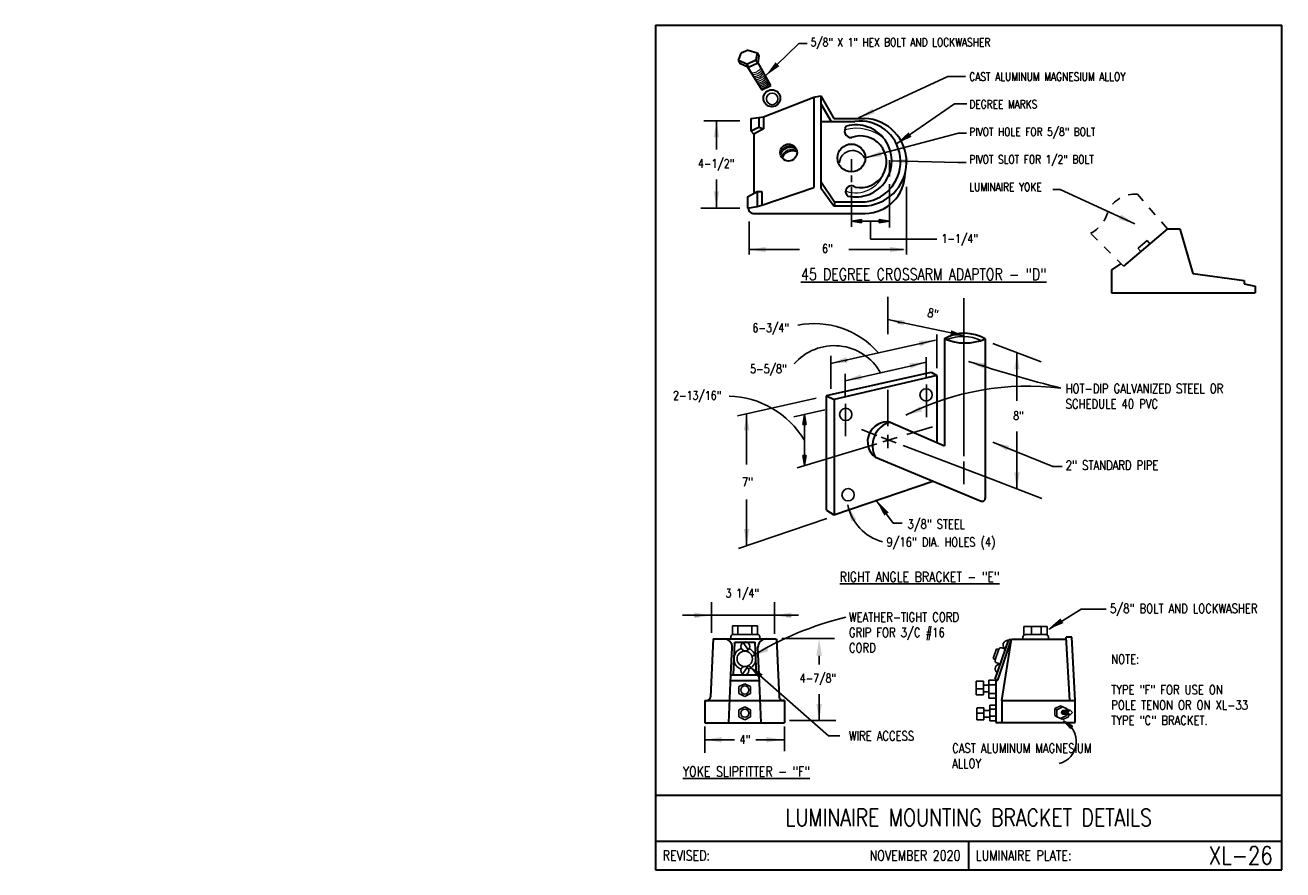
# Model space of a CAD drawing. Header units: inches. Extents: x -5.1 to 8.6, y -6.8 to 2.4.
import ezdxf
from ezdxf.enums import TextEntityAlignment as Align

# ---------------------------------------------------------------- set-up
doc = ezdxf.new("R2010")
doc.units = ezdxf.units.IN
doc.header["$MEASUREMENT"] = 0
doc.linetypes.add('HIDDEN2', pattern=[0.1875, 0.125, -0.0625])
doc.layers.add('E-DETL', color=1, linetype='CONTINUOUS', lineweight=30)
doc.layers.add('E-DETL-FINE', color=9, linetype='CONTINUOUS', lineweight=0)
doc.layers.add('E-DETL-TEXT', color=3, linetype='CONTINUOUS')
doc.layers.add('E-LUM-PLAT', color=8, linetype='CONTINUOUS')
doc.styles.add('romans', font='ROMANS.SHX', dxfattribs={"width": 0.8})
doc.styles.get("Standard").update_dxf_attribs({"font": 'ROMANS.SHX', "width": 0.8, "height": 0.125})
doc.dimstyles.get("Standard").update_dxf_attribs({"dimtxt": 0.18, "dimasz": 0.18, "dimexe": 0.18, "dimexo": 0.0625, "dimgap": 0.09, "dimtad": 0, "dimtih": 1, "dimtoh": 1, "dimdec": 4, "dimzin": 0, "dimdsep": 46, "dimtxsty": 'Standard', "dimcen": 0.09, "dimadec": 0, "dimazin": 0, "dimtfac": 1, "dimtdec": 4, "dimtofl": 0, "dimtmove": 0, "dimatfit": 3, "dimfxl": 1, "dimtolj": 1, "dimtzin": 0, "dimarcsym": 0})

msp = doc.modelspace()

# ---------------------------------------------------------------- linework, layer by layer
at = {"layer": 'E-DETL'}
for p, q in [((1.789, 2.378), (1.789, -6.81)), ((1.789, 2.378), (8.599, 2.378)), ((8.599, -6.81), (8.599, 2.378)), ((2.689, 1.993), (2.718, 2.074)), ((2.796, 2.106), (2.718, 2.074)), ((2.796, 2.106), (2.894, 2.076)), ((2.894, 2.076), (2.881, 1.996)), ((2.894, 2.076), (2.913, 2.044)), ((2.782, 1.952), (2.689, 1.993)), ((2.691, 1.993), (2.707, 1.961)), ((2.8, 1.919), (2.707, 1.961)), ((2.881, 1.996), (2.782, 1.951)), ((2.782, 1.951), (2.801, 1.919)), ((2.79, 1.924), (2.944, 1.673)), ((2.9, 1.963), (2.801, 1.919)), ((2.881, 1.996), (2.9, 1.963)), ((2.913, 2.044), (2.9, 1.963)), ((3.041, 1.723), (2.901, 1.974)), ((2.944, 1.673), (3.041, 1.723)), ((2.961, 1.382), (3.511, 1.596)), ((3.511, 1.596), (3.586, 1.609)), ((3.511, 1.596), (3.511, 0.613)), ((3.586, 1.609), (3.586, 0.609)), ((3.586, 1.609), (3.729, 1.364)), ((3.586, 1.521), (3.698, 1.329)), ((2.826, 1.363), (2.911, 1.372)), ((2.911, 1.372), (2.961, 1.382)), ((2.911, 1.372), (2.911, 1.268)), ((2.961, 1.382), (2.961, 1.249)), ((2.826, 1.363), (2.826, 1.229)), ((2.826, 1.229), (2.911, 1.268)), ((2.961, 1.249), (2.859, 1.191)), ((2.911, 1.268), (2.961, 1.249)), ((3.586, 1.331), (3.955, 1.331)), ((3.729, 1.364), (4.061, 1.364)), ((2.826, 1.229), (2.859, 1.191)), ((2.859, 1.191), (2.859, 0.55)), ((2.788, 0.512), (2.893, 0.568)), ((2.893, 0.568), (2.893, 0.407)), ((2.893, 0.568), (2.945, 0.568)), ((2.945, 0.42), (3.511, 0.613)), ((2.945, 0.568), (2.945, 0.42)), ((3.586, 0.609), (3.727, 0.412)), ((3.587, 0.676), (3.734, 0.456)), ((2.788, 0.512), (2.788, 0.388)), ((2.893, 0.407), (2.945, 0.42)), ((3.727, 0.412), (4.082, 0.412)), ((3.734, 0.456), (4.068, 0.456)), ((3.734, 0.456), (3.734, 0.412)), ((2.788, 0.388), (2.893, 0.407)), ((2.862, 0.329), (4.068, 0.329)), ((7.355, 0.164), (6.878, -0.245)), ((7.355, 0.164), (7.492, 0.164)), ((7.492, 0.164), (7.633, -0.322)), ((6.749, -0.287), (6.85, -0.217)), ((6.749, -0.287), (6.749, -0.534)), ((7.633, -0.322), (8.19, -0.399)), ((8.19, -0.399), (8.19, -0.434)), ((6.749, -0.534), (8.31, -0.534)), ((8.19, -0.434), (8.31, -0.462)), ((8.31, -0.462), (8.31, -0.534)), ((4.93, -1.032), (4.93, -2.196)), ((5.375, -1.034), (5.375, -2.769)), ((3.649, -1.649), (4.785, -1.395)), ((4.847, -1.432), (3.731, -1.693)), ((4.785, -1.395), (4.847, -1.432)), ((4.847, -1.432), (4.847, -2.16)), ((3.649, -1.655), (3.649, -1.655)), ((3.649, -2.896), (3.649, -1.655)), ((3.649, -1.655), (3.731, -1.693)), ((3.731, -1.693), (3.731, -2.948)), ((4.341, -1.94), (4.93, -2.196)), ((4.179, -2.322), (5.33, -2.799)), ((3.728, -2.948), (4.805, -2.582)), ((3.649, -2.896), (3.728, -2.948)), ((2.414, -4.298), (2.385, -4.928)), ((2.414, -4.298), (2.535, -4.298)), ((2.414, -4.298), (3.102, -4.298)), ((2.636, -4.692), (2.652, -4.334)), ((2.652, -4.332), (2.872, -4.332)), ((2.888, -4.692), (2.872, -4.334)), ((3.104, -4.298), (3.133, -4.928)), ((5.484, -4.736), (5.63, -4.303)), ((5.51, -4.745), (5.66, -4.302)), ((5.555, -4.968), (5.66, -4.302)), ((5.658, -4.313), (5.63, -4.303)), ((5.66, -4.302), (6.256, -4.302)), ((6.317, -4.278), (6.254, -4.278)), ((6.295, -4.968), (6.254, -4.278)), ((6.351, -4.968), (6.317, -4.278)), ((2.609, -4.69), (2.623, -4.39)), ((2.916, -4.69), (2.902, -4.39)), ((2.586, -5.212), (2.609, -4.69)), ((2.606, -4.751), (2.918, -4.751)), ((2.609, -4.69), (2.916, -4.69)), ((2.939, -5.212), (2.916, -4.69)), ((5.484, -4.736), (5.51, -4.745)), ((5.491, -4.745), (5.491, -5.207)), ((5.491, -4.745), (5.51, -4.745)), ((2.326, -4.969), (2.326, -5.212)), ((2.326, -4.969), (2.342, -4.969)), ((2.326, -4.969), (3.192, -4.969)), ((3.192, -4.969), (3.177, -4.969)), ((3.192, -4.969), (3.192, -5.212)), ((5.555, -4.968), (6.355, -4.968)), ((5.555, -4.968), (5.555, -5.207)), ((6.352, -5.207), (6.352, -4.968)), ((2.326, -5.212), (3.192, -5.212)), ((5.491, -5.207), (6.352, -5.207)), ((1.789, -5.997), (8.599, -5.997)), ((1.789, -6.497), (8.599, -6.497)), ((5.194, -6.497), (5.194, -6.81)), ((1.789, -6.81), (8.599, -6.81))]:
    msp.add_line(p, q, dxfattribs=at)
for centre, radius in [((3.053, 1.583), 0.0917), ((3.236, 0.992), 0.0917), ((3.919, 0.934), 0.151)]:
    msp.add_circle(centre, radius, dxfattribs=at)
for centre, radius, start, end in [((3.919, 1.229), 0.0744, 136.8217, 274.2931), ((3.966, 0.901), 0.392, 257.4049, 104.9374), ((4.011, 0.893), 0.442, 277.4022, 97.2942), ((4.042, 0.888), 0.476, 270.0466, 87.7455), ((4.019, 0.892), 0.281, 258.0173, 110.7393), ((4.062, 0.769), 0.44, 270.7995, 359.4081), ((3.92, 0.568), 0.0641, 50.5014, 231.3116), ((2.857, 0.388), 0.0592, 183.9467, 274.1502), ((5.151, -1.419), 0.445, 59.8225, 119.7059), ((5.155, -0.511), 0.568, 246.7134, 292.815), ((4.309, -2.152), 0.214, 81.3043, 232.6093), ((4.413, -2.196), 0.266, 105.6775, 208.2361), ((5.341, -2.767), 0.0339, 250.4797, 4.6138), ((2.535, -4.386), 0.0875, 357.4487, 89.9997), ((2.99, -4.386), 0.0875, 90, 182.5507), ((2.342, -4.926), 0.0438, 269.9997, 357.4088), ((3.177, -4.926), 0.0438, 182.5906, 269.9997)]:
    msp.add_arc(centre, radius, start, end, dxfattribs=at)
at = {"layer": 'E-DETL-FINE'}
for centre, radius, start, end in [((2.837, 1.98), 0.12, 266.1344, 325.195), ((2.848, 1.961), 0.12, 266.6367, 325.195), ((2.859, 1.941), 0.12, 267.1732, 325.195), ((2.868, 1.925), 0.12, 267.5986, 325.195), ((2.878, 1.907), 0.12, 268.0692, 325.195), ((2.888, 1.89), 0.12, 268.5058, 325.195), ((2.898, 1.872), 0.12, 268.9707, 325.195), ((2.907, 1.856), 0.12, 269.396, 325.195), ((2.915, 1.841), 0.12, 270.4886, 325.195), ((2.923, 1.826), 0.12, 270.4886, 325.195), ((2.931, 1.813), 0.12, 270.4886, 325.195), ((3.974, 0.801), 0.455, 48.3594, 105.7509), ((3.965, 0.88), 0.326, 251.6383, 340.2212), ((6.246, -5.1), 0.0312, 129.7798, 212.938), ((6.256, -5.101), 0.0312, 129.7798, 212.938), ((6.267, -5.101), 0.0312, 129.7798, 212.938), ((6.278, -5.101), 0.0312, 129.7798, 212.938), ((6.289, -5.101), 0.0312, 129.7798, 212.938)]:
    msp.add_arc(centre, radius, start, end, dxfattribs=at)
at = {"layer": 'E-DETL-TEXT'}
for p, q in [((2.705, 1.338), (2.312, 1.338)), ((2.451, 1.338), (2.451, 1.025)), ((2.451, 1.124), (2.451, 1.068)), ((3.921, 0.922), (3.921, 0.784)), ((4.332, 0.91), (4.332, 0.732)), ((2.451, 0.7), (2.451, 0.389)), ((3.921, 0.744), (3.921, 0.669)), ((2.451, 0.602), (2.451, 0.536)), ((3.921, 0.616), (3.921, 0.183)), ((4.332, 0.649), (4.332, 0.177)), ((4.518, 0.619), (4.518, -0.117)), ((2.705, 0.389), (2.281, 0.389)), ((2.808, 0.242), (2.808, -0.117)), ((3.921, 0.247), (4.03, 0.265)), ((3.921, 0.247), (4.332, 0.247)), ((3.921, 0.247), (3.997, 0.247)), ((3.921, 0.247), (4.03, 0.229)), ((3.997, 0.247), (3.998, 0.247)), ((4.126, 0.247), (4.126, 0.05)), ((4.332, 0.247), (4.222, 0.265)), ((4.332, 0.247), (4.222, 0.229)), ((4.332, 0.247), (4.286, 0.247)), ((4.286, 0.247), (4.287, 0.247)), ((4.126, 0.05), (4.846, 0.05)), ((2.808, -0.063), (3.354, -0.063)), ((2.988, -0.063), (2.976, -0.063)), ((3.889, -0.062), (4.486, -0.062)), ((4.315, -0.577), (4.315, -0.983)), ((5.143, -0.592), (5.143, -2.309)), ((4.315, -0.824), (4.57, -0.878)), ((4.491, -0.861), (4.422, -0.856)), ((4.57, -0.878), (5.14, -0.999)), ((3.971, -1.241), (4.832, -1.048)), ((4.656, -1.087), (4.696, -1.083)), ((4.847, -1.353), (4.847, -0.987)), ((5.456, -1.085), (5.981, -1.285)), ((3.696, -1.218), (3.696, -1.579)), ((5.719, -1.185), (5.719, -1.707)), ((3.696, -1.302), (3.971, -1.241)), ((3.871, -1.261), (3.847, -1.278)), ((3.851, -1.489), (4.605, -1.321)), ((4.565, -1.326), (4.731, -1.289)), ((4.731, -1.232), (4.731, -1.459)), ((5.365, -1.329), (5.29, -1.314)), ((3.851, -1.415), (3.851, -1.668)), ((4.314, -1.588), (4.314, -1.983)), ((4.736, -1.531), (4.736, -1.885)), ((2.679, -1.873), (3.536, -1.681)), ((3.856, -1.74), (3.856, -2.094)), ((2.779, -1.851), (2.779, -2.401)), ((3.293, -1.882), (3.628, -1.806)), ((3.408, -1.856), (3.39, -1.965)), ((3.408, -1.856), (3.408, -1.918)), ((3.408, -1.856), (3.426, -1.965)), ((3.408, -1.857), (3.408, -2.413)), ((2.779, -2.069), (2.779, -2.034)), ((3.408, -1.918), (3.408, -1.918)), ((4.029, -2.021), (4.195, -2.084)), ((4.52, -2.076), (4.8, -1.991)), ((5.719, -2.043), (5.719, -2.667)), ((3.328, -2.437), (4.194, -2.175)), ((4.243, -2.103), (4.407, -2.166)), ((4.262, -2.154), (4.418, -2.107)), ((4.314, -2.077), (4.314, -2.223)), ((3.408, -2.413), (3.39, -2.304)), ((3.408, -2.413), (3.426, -2.304)), ((4.481, -2.194), (5.464, -2.569)), ((3.408, -2.413), (3.408, -2.366)), ((3.408, -2.366), (3.408, -2.366)), ((5.143, -2.368), (5.143, -2.613)), ((5.464, -2.569), (5.989, -2.77)), ((5.719, -2.487), (5.719, -2.573)), ((2.779, -2.782), (2.779, -3.284)), ((4.192, -2.795), (4.374, -3.04)), ((2.69, -3.316), (3.652, -2.987)), ((3.944, -3.01), (3.937, -3.003)), ((2.779, -3.104), (2.779, -3.246)), ((4.374, -3.04), (4.471, -3.04)), ((2.396, -3.898), (2.396, -4.231)), ((3.083, -3.899), (3.083, -4.241)), ((2.083, -4.041), (2.396, -4.041)), ((2.211, -4.042), (2.262, -4.042)), ((2.396, -4.041), (3.083, -4.041)), ((3.083, -4.041), (3.344, -4.041)), ((3.265, -4.042), (3.209, -4.042)), ((6.068, -4.191), (6.419, -3.974)), ((6.419, -3.974), (6.691, -3.974)), ((6.068, -4.191), (6.151, -4.118)), ((3.163, -4.295), (3.735, -4.295)), ((3.568, -4.481), (3.568, -4.576)), ((3.568, -4.898), (3.568, -5.186)), ((3.568, -5.006), (3.568, -5.051)), ((3.246, -5.186), (3.75, -5.186)), ((6.227, -5.19), (6.245, -5.205)), ((6.227, -5.19), (6.323, -5.245)), ((6.227, -5.19), (6.3, -5.273)), ((2.326, -5.251), (2.326, -5.537)), ((3.192, -5.249), (3.192, -5.52)), ((6.245, -5.205), (6.245, -5.205)), ((2.326, -5.394), (2.647, -5.394)), ((2.506, -5.394), (2.444, -5.394)), ((2.878, -5.394), (3.192, -5.394)), ((2.995, -5.394), (3.133, -5.394))]:
    msp.add_line(p, q, dxfattribs=at)
for points in [[(4.03, 0.265), (4.03, 0.229)], [(4.222, 0.265), (4.222, 0.229)], [(3.39, -1.965), (3.426, -1.965)], [(3.39, -2.304), (3.426, -2.304)], [(6.323, -5.245), (6.3, -5.273)]]:
    msp.add_lwpolyline(points, dxfattribs=at)
for centre, radius, start, end in [((3.512, -1.8), 0.932, 41.1549, 100.8815), ((3.732, -1.685), 0.577, 29.1956, 139.0731), ((9.46, 11.602), 13.57, 251.6697, 256.089), ((5.841, -4.511), 2.963, 83.0838, 116.673), ((2.572, -2.626), 0.967, 30.5719, 89.0107), ((4.397, -2.732), 0.529, 191.5828, 254.5509), ((4.677, -7.466), 3.501, 103.5464, 121.5942), ((6.114, -5.413), 0.25, 285.1051, 63.2571)]:
    msp.add_arc(centre, radius, start, end, dxfattribs=at)
for points in [[(2.421, 1.158), (2.481, 1.158), (2.451, 1.338)], [(2.481, 0.569), (2.421, 0.569), (2.451, 0.389)], [(3.921, 0.247), (4.03, 0.229), (4.03, 0.265)], [(4.222, 0.229), (4.222, 0.265), (4.332, 0.247)], [(2.988, -0.093), (2.988, -0.033), (2.808, -0.063)], [(4.338, -0.033), (4.338, -0.093), (4.518, -0.063)], [(4.485, -0.89), (4.497, -0.832), (4.315, -0.824)], [(5.005, -0.94), (4.993, -0.999), (5.14, -0.999)], [(4.65, -1.057), (4.662, -1.116), (4.832, -1.048)], [(5.689, -1.365), (5.749, -1.365), (5.719, -1.185)], [(3.878, -1.291), (3.864, -1.232), (3.696, -1.302)], [(4.548, -1.3), (4.562, -1.358), (4.73, -1.287)], [(5.357, -1.358), (5.374, -1.3), (5.192, -1.279)], [(4.033, -1.478), (4.019, -1.42), (3.851, -1.489)], [(4.689, -1.823), (4.666, -1.768), (4.511, -1.863)], [(2.749, -2.029), (2.809, -2.029), (2.779, -1.849)], [(3.39, -1.965), (3.426, -1.965), (3.408, -1.856)], [(3.408, -2.413), (3.39, -2.304), (3.426, -2.304)], [(5.749, -2.487), (5.689, -2.487), (5.719, -2.667)], [(3.916, -3.021), (3.972, -3), (3.879, -2.842)], [(4.276, -2.957), (4.325, -2.922), (4.194, -2.795)], [(2.809, -3.104), (2.749, -3.104), (2.779, -3.284)], [(2.211, -4.012), (2.211, -4.072), (2.391, -4.042)], [(3.265, -4.072), (3.265, -4.012), (3.085, -4.042)], [(6.224, -4.126), (6.192, -4.075), (6.056, -4.196)], [(3.538, -4.481), (3.598, -4.481), (3.568, -4.301)], [(3.017, -4.431), (2.991, -4.378), (2.843, -4.484)], [(3.598, -5.006), (3.538, -5.006), (3.568, -5.186)], [(6.227, -5.19), (6.3, -5.273), (6.323, -5.245)], [(2.506, -5.424), (2.506, -5.364), (2.326, -5.394)], [(2.995, -5.364), (2.995, -5.424), (3.175, -5.394)]]:
    msp.add_solid(points, dxfattribs=at)
at = {"layer": 'E-LUM-PLAT', "linetype": 'HIDDEN2', "ltscale": 0.5}
for p, q in [((7.355, 0.164), (7.029, 0.54)), ((6.878, -0.245), (6.519, 0.115))]:
    msp.add_line(p, q, dxfattribs=at)
at = {"layer": 'E-LUM-PLAT'}
for p, q in [((7.134, 0.036), (7.039, -0.046)), ((7.134, 0.036), (7.165, 0.001)), ((7.066, -0.084), (7.035, -0.049)), ((2.625, -4.154), (2.625, -4.248)), ((2.625, -4.154), (2.686, -4.154)), ((2.685, -4.154), (2.685, -4.248)), ((2.686, -4.154), (2.896, -4.154)), ((2.834, -4.154), (2.834, -4.248)), ((2.896, -4.154), (2.896, -4.248)), ((5.795, -4.163), (6.048, -4.163)), ((5.795, -4.163), (5.795, -4.251)), ((5.876, -4.163), (5.876, -4.251)), ((5.981, -4.163), (5.981, -4.251)), ((6.048, -4.163), (6.048, -4.251)), ((2.609, -4.275), (2.609, -4.298)), ((2.635, -4.248), (2.896, -4.248)), ((2.742, -4.337), (2.796, -4.417)), ((2.922, -4.275), (2.922, -4.298)), ((5.783, -4.278), (5.783, -4.302)), ((5.81, -4.251), (6.036, -4.251)), ((6.062, -4.278), (6.062, -4.302)), ((5.495, -4.406), (5.459, -4.511)), ((5.459, -4.511), (5.484, -4.52)), ((5.482, -4.525), (5.521, -4.411)), ((5.495, -4.406), (5.52, -4.415)), ((5.595, -4.409), (5.554, -4.395)), ((2.734, -4.68), (2.786, -4.608)), ((5.54, -4.572), (5.499, -4.558)), ((2.695, -4.817), (2.758, -4.785)), ((2.822, -4.817), (2.758, -4.785)), ((5.276, -4.758), (5.354, -4.758)), ((5.276, -4.758), (5.276, -4.907)), ((5.354, -4.758), (5.354, -4.907)), ((5.412, -4.745), (5.491, -4.745)), ((5.412, -4.745), (5.412, -4.943)), ((2.695, -4.817), (2.695, -4.893)), ((2.695, -4.893), (2.758, -4.925)), ((2.758, -4.925), (2.822, -4.893)), ((2.822, -4.817), (2.822, -4.893)), ((5.276, -4.841), (5.354, -4.841)), ((5.276, -4.907), (5.354, -4.907)), ((5.354, -4.799), (5.412, -4.799)), ((5.354, -4.872), (5.412, -4.872)), ((5.412, -4.796), (5.491, -4.796)), ((5.412, -4.891), (5.491, -4.891)), ((2.694, -5.07), (2.758, -5.038)), ((2.821, -5.07), (2.758, -5.038)), ((5.282, -5.046), (5.282, -5.179)), ((5.285, -5.046), (5.36, -5.046)), ((5.36, -5.046), (5.36, -5.179)), ((5.412, -4.943), (5.491, -4.943)), ((5.423, -5.017), (5.49, -5.017)), ((5.423, -5.017), (5.423, -5.188)), ((6.13, -5.056), (6.194, -5.024)), ((6.13, -5.056), (6.13, -5.132)), ((6.13, -5.056), (6.153, -5.068)), ((6.153, -5.068), (6.217, -5.036)), ((6.257, -5.056), (6.194, -5.024)), ((6.28, -5.068), (6.217, -5.036)), ((6.257, -5.056), (6.257, -5.077)), ((2.694, -5.07), (2.694, -5.146)), ((2.694, -5.146), (2.758, -5.178)), ((2.758, -5.178), (2.821, -5.146)), ((2.821, -5.07), (2.821, -5.146)), ((5.282, -5.107), (5.36, -5.107)), ((5.282, -5.179), (5.36, -5.179)), ((5.36, -5.078), (5.423, -5.078)), ((5.36, -5.149), (5.423, -5.149)), ((5.423, -5.061), (5.493, -5.061)), ((5.423, -5.138), (5.491, -5.138)), ((5.423, -5.188), (5.491, -5.188)), ((6.13, -5.132), (6.194, -5.164)), ((6.13, -5.132), (6.153, -5.144)), ((6.153, -5.068), (6.153, -5.144)), ((6.153, -5.144), (6.217, -5.175)), ((6.194, -5.164), (6.257, -5.132)), ((6.217, -5.175), (6.28, -5.144)), ((6.229, -5.117), (6.282, -5.117)), ((6.23, -5.077), (6.283, -5.077)), ((6.257, -5.117), (6.257, -5.132)), ((6.263, -5.098), (6.289, -5.071)), ((6.289, -5.124), (6.263, -5.098)), ((6.263, -5.098), (6.271, -5.098)), ((6.271, -5.097), (6.297, -5.071)), ((6.297, -5.123), (6.271, -5.097)), ((6.28, -5.068), (6.28, -5.077)), ((6.28, -5.117), (6.28, -5.144)), ((6.289, -5.071), (6.297, -5.071)), ((6.289, -5.124), (6.297, -5.124)), ((6.297, -5.071), (6.324, -5.097)), ((6.324, -5.097), (6.297, -5.123))]:
    msp.add_line(p, q, dxfattribs=at)
for centre, radius in [((3.057, 1.576), 0.0631), ((4.731, -1.643), 0.0671), ((3.857, -1.856), 0.0671), ((3.882, -2.73), 0.0671), ((2.766, -4.38), 0.0489), ((2.759, -4.514), 0.0839), ((2.76, -4.643), 0.0444), ((2.76, -4.854), 0.0444), ((2.76, -5.106), 0.0444)]:
    msp.add_circle(centre, radius, dxfattribs=at)
for centre, radius, start, end in [((3.248, 0.949), 0.113, 55.2371, 156.8396), ((3.255, 0.935), 0.113, 53.8961, 162.6306), ((3.269, 0.912), 0.113, 59.4962, 165.3536), ((3.276, 0.898), 0.113, 63.1141, 163.3607), ((3.93, 0.872), 0.142, 26.3007, 176.7657), ((5.135, -1.465), 0.458, 64.9161, 112.6996), ((2.635, -4.275), 0.0263, 90, 180), ((2.896, -4.275), 0.0263, 0, 90), ((5.617, -4.365), 0.0494, 79.947, 242.785), ((5.81, -4.278), 0.0263, 90, 180), ((6.036, -4.278), 0.0263, 0, 90), ((2.759, -4.514), 0.119, 108.4779, 180), ((2.759, -4.514), 0.119, 290.3632, 65.8), ((5.546, -4.42), 0.0263, 71.3659, 161.366), ((2.759, -4.514), 0.119, 180, 250.201), ((5.507, -4.533), 0.0263, 161.366, 251.3657), ((5.531, -4.621), 0.0494, 79.947, 242.785), ((6.224, -5.097), 0.0209, 72.9867, 284.597)]:
    msp.add_arc(centre, radius, start, end, dxfattribs=at)
at = {"layer": 'E-LUM-PLAT', "linetype": 'HIDDEN2', "ltscale": 0.5}
for centre, radius, start, end in [((7.003, 0.217), 0.324, 85.4304, 155.4988), ((6.357, 0.438), 0.362, 296.6324, 346.1661)]:
    msp.add_arc(centre, radius, start, end, dxfattribs=at)

# ---------------------------------------------------------------- texts
at = {"layer": 'E-DETL', "style": 'romans', "width": 0.8}
msp.add_text('LUMINAIRE MOUNTING BRACKET DETAILS', height=0.1875, dxfattribs=at).set_placement((5.194, -6.334), align=Align.CENTER)
for s, height, p in [('XL-26', 0.1969, (8.501, -6.653)), ('NOVEMBER 2020', 0.11, (5.105, -6.653))]:
    msp.add_text(s, height=height, dxfattribs=at).set_placement(p, align=Align.MIDDLE_RIGHT)
for s, p in [('REVISED:', (1.867, -6.653)), ('LUMINAIRE PLATE:', (5.271, -6.653))]:
    msp.add_text(s, height=0.11, dxfattribs=at).set_placement(p, align=Align.MIDDLE_LEFT)
at = {"layer": 'E-DETL', "insert": (-5.067, 0.705), "char_height": 0.125, "attachment_point": 4}
msp.add_mtext('\\A1;  \\P ', dxfattribs=at)
at = {"layer": 'E-DETL-TEXT', "style": 'romans', "width": 0.8}
for s, height, p in [('4-1/2"', 0.0931, (2.25, 0.826)), ('1-1/4"', 0.0931, (4.899, 0.01)), ('6"', 0.0931, (3.6, -0.099)), ('%%U45 DEGREE CROSSARM ADAPTOR - "D"', 0.125, (3.37, -0.394)), ('6-3/4"', 0.0931, (2.843, -0.961)), ('5-5/8"', 0.0931, (2.818, -1.407)), ('2-13/16"', 0.0931, (1.98, -1.696)), ('8"', 0.0931, (5.679, -1.916)), ('7"', 0.0985, (2.727, -2.641)), ('3/8" STEEL', 0.0985, (4.529, -3.099)), ('9/16" DIA. HOLES (4)', 0.09846, (4.3, -3.294)), ('%%URIGHT ANGLE BRACKET - "E"', 0.10942, (3.792, -3.678)), ('3 1/4"', 0.0931, (2.55, -3.847)), ('4-7/8"', 0.0931, (3.357, -4.771)), ('4"', 0.0931, (2.703, -5.439)), ('%%UYOKE SLIPFITTER - "F"', 0.10942, (2.086, -5.795))]:
    msp.add_text(s, height=height, dxfattribs=at).set_placement(p)
msp.add_text('8"', height=0.0931, rotation=348.9326, dxfattribs=at).set_placement((4.741, -0.792))
at = {"layer": 'E-DETL-TEXT', "attachment_point": 1}
for s, width, heights, insert, char_height in [('5/8" X 1" HEX BOLT AND LOCKWASHER', 2.01094, [0], (3.476, 2.237), 0.09), ('CAST ALUMINUM MAGNESIUM ALLOY\\P\\PDEGREE MARKS\\P\\PPIVOT HOLE FOR 5/8" BOLT\\P\\PPIVOT SLOT FOR 1/2" BOLT\\P\\PLUMINAIRE YOKE', 2.32604, [0], (5.201, 1.863), 0.09), ('HOT-DIP GALVANIZED STEEL OR SCHEDULE 40 PVC\\P\\P\\P\\P2" STANDARD PIPE', 2.32604, [0], (6.249, -1.525), 0.1), ('5/8" BOLT AND LOCKWASHER', 2.32604, [0], (6.731, -3.917), 0.1), ('WEATHER-TIGHT CORD GRIP FOR 3/C #16 CORD', 1.41691, [0], (3.892, -4.011), 0.1), ('NOTE:\\P\\PTYPE "F" FOR USE ON POLE TENON OR ON XL-33 TYPE "C" BRACKET.', 1.6642, [1.192], (6.744, -4.467), 0.1), ('WIRE ACCESS', 1.41691, [0], (3.892, -5.302), 0.1), ('CAST ALUMINUM MAGNESIUM ALLOY', 1.6642, [0.511], (5.014, -5.436), 0.1)]:
    msp.add_mtext_dynamic_manual_height_columns(s, width=width, gutter_width=0.625, heights=heights, dxfattribs=dict(at, insert=insert, char_height=char_height))
at = {"layer": 'E-DETL-TEXT', "insert": (-2.416, -0.138), "char_height": 0.125, "attachment_point": 4}
msp.add_mtext('\\A1;', dxfattribs=at)

# ---------------------------------------------------------------- leaders
at = {"layer": 'E-DETL-TEXT'}
for points in [[(2.986, 1.827), (3.346, 2.18), (3.437, 2.18)], [(3.996, 1.369), (4.967, 1.82), (5.159, 1.82)], [(4.408, 1.086), (5.041, 1.523), (5.173, 1.523)], [(4.069, 0.934), (5.083, 1.203), (5.169, 1.203)], [(4.358, 0.901), (5.078, 0.885), (5.167, 0.885)], [(7.003, 0.217), (6.189, 0.59), (6.108, 0.59)], [(5.456, -2.158), (6.11, -2.424), (6.21, -2.424)], [(2.799, -4.587), (3.671, -5.353), (3.793, -5.353)]]:
    msp.add_leader(points, dimstyle='Standard', override={"dimtmove": 2}, dxfattribs=at)

doc.saveas('drawing.dxf')
